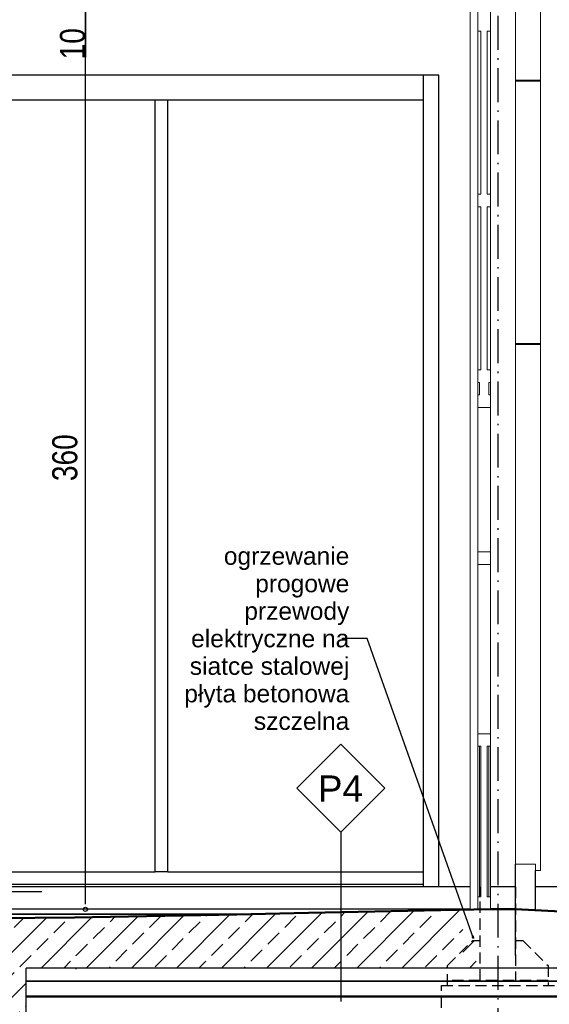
# Model space of a CAD drawing. Extents: x 64462 to 126444, y -56085 to -716.
# Tile 68 of 90: x 121592 to 123703, y -53778 to -49853. Entities that reach past the tile are written whole.
import ezdxf

# ---------------------------------------------------------------- set-up
doc = ezdxf.new("R2010")
doc.units = 0
doc.header["$LTSCALE"] = 11.25
for name, pattern in [('ACAD_ISO10W100', [18.5, 12, -3, 0.5, -3]), ('JIS_02_1.0', [2, 1, -1]), ('JIS_02_2.0', [3, 2, -1])]:
    doc.linetypes.add(name, pattern=pattern)
for name, color, linetype in [('2D- Siatka Modularna', 81, 'ACAD_ISO10W100'), ('_opis', 7, 'Continuous'), ('Budowlane - Chodnik', 7, 'Continuous'), ('Budowlane - Fundamenty - Izolacja Pionowa', 7, 'Continuous'), ('Budowlane - Fundamenty - Izolacja Pozioma', 7, 'Continuous'), ('Budowlane - Opisy', 7, 'Continuous'), ('Budowlane - Wylewka betonowa', 7, 'Continuous'), ('Konstrukcja - Fasada', 7, 'Continuous'), ('Konstrukcja - podkonstrukcja pod panele - belki', 7, 'Continuous'), ('Konstrukcja - podkonstrukcja pod panele - slupy', 7, 'Continuous'), ('Konstrukcja - Płyta - Zbrojenie Rozproszone', 7, 'Continuous'), ('Konstrukcja - slupy myjnia', 7, 'Continuous'), ('Layer1', 7, 'Continuous'), ('Myjnia - podloga', 7, 'Continuous'), ('struktura', 7, 'Continuous'), ('Wymiarowanie - Poziomy', 7, 'Continuous'), ('wypelnienia kryjace', 250, 'Continuous')]:
    doc.layers.add(name, color=color, linetype=linetype)
for name, color, linetype, lineweight in [('a___przekrojowa___0.5', 7, 'Continuous', 50), ('a___widokowa_0.25', 7, 'Continuous', 25), ('a___wymiary', 7, 'Continuous', 18), ('drzwi', 30, 'Continuous', 20)]:
    doc.layers.add(name, color=color, linetype=linetype, lineweight=lineweight)
doc.styles.add('GENERATED_STYLE_2', font='ARIAL.TTF')
doc.styles.add('ROMANS', font='arial.ttf', dxfattribs={"width": 0.8})
doc.styles.get("Standard").update_dxf_attribs({"font": 'arial.ttf', "width": 0.8, "oblique": 15})
doc.dimstyles.new('1_50', dxfattribs={"dimtxt": 100, "dimasz": 21, "dimexe": 0, "dimexo": 0, "dimgap": 0, "dimtad": 0, "dimdec": 0, "dimlfac": 0.1, "dimrnd": 0.5, "dimdsep": 46, "dimtxsty": 'ROMANS', "dimblk": 'k', "dimcen": 0, "dimdle": 1.25, "dimse1": 1, "dimse2": 1, "dimadec": 3, "dimazin": 0, "dimtfac": 0.066667, "dimtdec": 0, "dimtix": 1, "dimtmove": 2, "dimatfit": 3, "dimldrblk": 'k', "dimfxl": 1, "dimtvp": 0.8, "dimtolj": 1, "dimarcsym": 0})
doc.dimstyles.new('GENERATED_STYLE__61', dxfattribs={"dimtxt": 0.18, "dimasz": 4.56, "dimexe": 0.18, "dimexo": 0.0625, "dimgap": 0.09, "dimtad": 0, "dimtih": 1, "dimtoh": 1, "dimdec": 4, "dimzin": 0, "dimdsep": 46, "dimtxsty": 'Standard', "dimcen": 0.09, "dimadec": 0, "dimazin": 0, "dimtfac": 1, "dimtdec": 4, "dimtmove": 0, "dimatfit": 3, "dimldrblk": 'ARROWHEAD_3', "dimfxl": 1, "dimtolj": 1, "dimtzin": 0, "dimarcsym": 0})

# ---------------------------------------------------------------- blocks, each defined once
blk = doc.blocks.new('ARROWHEAD_3')
at = {"linetype": 'Continuous'}
blk.add_line((0, 0), (-1, 0), dxfattribs=at)
at = {"linetype": 'Continuous', "flags": 128}
blk.add_lwpolyline([(-1, 0.2679), (0, 0), (-1, -0.2679)], dxfattribs=at)
blk = doc.blocks.new('k')
at = {"layer": 'Layer1'}
blk.add_line((0, 1.31), (0, -1.22), dxfattribs=at)
blk.add_circle((0, 0), 0.405, dxfattribs=at)
blk = doc.blocks.new('*D5112')
at = {"layer": 'a___wymiary', "color": 0, "lineweight": -2}
blk.add_line((125327.7, -48520.2), (125327.7, -53288.2), dxfattribs=at)
at = {"layer": 'Defpoints', "color": 0}
for p in [(121448.2, -48499.2), (124993.7, -53309.2), (125327.7, -53309.2)]:
    blk.add_point(p, dxfattribs=at)
at = {"layer": 'a___wymiary', "color": 0, "linetype": 'ByBlock', "lineweight": -2, "xscale": 21, "yscale": 21, "zscale": 21}
for p, rotation in [((125327.7, -48499.2), 90), ((125327.7, -53309.2), 270)]:
    blk.add_blockref('k', p, dxfattribs=dict(at, rotation=rotation))
at = {"layer": 'a___wymiary', "color": 0, "insert": (125246, -50904.2), "char_height": 100, "attachment_point": 5, "rotation": 90, "style": 'ROMANS'}
blk.add_mtext('\\A1;481', dxfattribs=at)
blk = doc.blocks.new('*D5113')
at = {"layer": 'a___wymiary', "color": 0, "lineweight": -2}
for p, q in [((125327.7, -53309.2), (125327.7, -53182.9)), ((125327.7, -53330.2), (125327.7, -53378.2))]:
    blk.add_line(p, q, dxfattribs=at)
at = {"layer": 'Defpoints', "color": 0}
for p in [(124993.7, -53309.2), (123191.8, -53399.2), (125327.7, -53399.2)]:
    blk.add_point(p, dxfattribs=at)
at = {"layer": 'a___wymiary', "color": 0, "linetype": 'ByBlock', "lineweight": -2, "xscale": 21, "yscale": 21, "zscale": 21}
for p, rotation in [((125327.7, -53309.2), 90), ((125327.7, -53399.2), 270)]:
    blk.add_blockref('k', p, dxfattribs=dict(at, rotation=rotation))
at = {"layer": 'a___wymiary', "color": 0, "insert": (125276.6, -53209.2), "char_height": 100, "attachment_point": 5, "rotation": 90, "style": 'ROMANS'}
blk.add_mtext('\\A1;9', dxfattribs=at)
blk = doc.blocks.new('*D5116')
at = {"layer": 'a___wymiary', "color": 0, "lineweight": -2}
blk.add_line((125165.4, -49820.2), (125165.4, -53378.2), dxfattribs=at)
at = {"layer": 'Defpoints', "color": 0}
for p in [(123272.3, -49799.2), (123191.8, -53399.2), (125165.4, -53399.2)]:
    blk.add_point(p, dxfattribs=at)
at = {"layer": 'a___wymiary', "color": 0, "linetype": 'ByBlock', "lineweight": -2, "xscale": 21, "yscale": 21, "zscale": 21}
for p, rotation in [((125165.4, -49799.2), 90), ((125165.4, -53399.2), 270)]:
    blk.add_blockref('k', p, dxfattribs=dict(at, rotation=rotation))
at = {"layer": 'a___wymiary', "color": 0, "insert": (125083.7, -51599.2), "char_height": 100, "attachment_point": 5, "rotation": 90, "style": 'ROMANS'}
blk.add_mtext('\\A1;360', dxfattribs=at)
blk = doc.blocks.new('*D5122')
at = {"layer": 'a___wymiary', "color": 0, "lineweight": -2}
blk.add_line((121854, -53378.2), (121854, -49820.2), dxfattribs=at)
at = {"layer": 'Defpoints', "color": 0}
for p in [(121854, -49799.2), (123517.5, -49799.2), (123497.5, -53399.2)]:
    blk.add_point(p, dxfattribs=at)
at = {"layer": 'a___wymiary', "color": 0, "linetype": 'ByBlock', "lineweight": -2, "xscale": 21, "yscale": 21, "zscale": 21}
for p, rotation in [((121854, -49799.2), 90), ((121854, -53399.2), 270)]:
    blk.add_blockref('k', p, dxfattribs=dict(at, rotation=rotation))
at = {"layer": 'a___wymiary', "color": 0, "insert": (121772.3, -51599.2), "char_height": 100, "attachment_point": 5, "rotation": 90, "style": 'ROMANS'}
blk.add_mtext('\\A1;360', dxfattribs=at)
blk = doc.blocks.new('*D5123')
at = {"layer": 'a___wymiary', "color": 0, "lineweight": -2}
for p, q in [((121854, -49778.2), (121854, -49720.2)), ((121854, -49799.2), (121854, -50002.6))]:
    blk.add_line(p, q, dxfattribs=at)
at = {"layer": 'Defpoints', "color": 0}
for p in [(121854, -49699.2), (123517.5, -49699.2), (123517.5, -49799.2)]:
    blk.add_point(p, dxfattribs=at)
at = {"layer": 'a___wymiary', "color": 0, "linetype": 'ByBlock', "lineweight": -2, "xscale": 21, "yscale": 21, "zscale": 21}
for p, rotation in [((121854, -49699.2), 90), ((121854, -49799.2), 270)]:
    blk.add_blockref('k', p, dxfattribs=dict(at, rotation=rotation))
at = {"layer": 'a___wymiary', "color": 0, "insert": (121803, -49949.2), "char_height": 100, "attachment_point": 5, "rotation": 90, "style": 'ROMANS'}
blk.add_mtext('\\A1;10', dxfattribs=at)

msp = doc.modelspace()

# ---------------------------------------------------------------- hatches: boundary and pattern name
at = {"layer": '_opis', "transparency": 33554687}
h = msp.add_hatch(dxfattribs=at)
h.set_pattern_fill('ANSI33-Metric', color=256, scale=20)
h.set_pattern_definition([(45, (-101544.12, 85228.8), (-89.80256, 89.80256), []), (45, (-101454.32, 85228.8), (-89.80256, 89.80256), [63.5, -31.75])])
h.paths.add_polyline_path([(116157.52, -54124.74), (116157.52, -53926.26), (115932.52, -53921.05), (115932.52, -54119.85)])
h.paths.add_polyline_path([(116382.52, -54129.64), (116382.52, -53931.46), (116157.52, -53926.26), (116157.52, -54124.74)])
h.paths.add_polyline_path([(119532.52, -54004.28), (116382.52, -53931.46), (116382.52, -54129.64), (119532.52, -54198.17)])
h.paths.add_polyline_path([(119757.52, -54199.19), (119757.52, -54009.51), (119725.78, -54008.75), (119532.52, -54004.28), (119532.52, -54198.17), (119579.07, -54199.19)])
h.paths.add_polyline_path([(119982.52, -54199.19), (119982.52, -54014.9), (119757.52, -54009.51), (119757.52, -54199.19)])
h.paths.add_polyline_path([(121344.89, -54237.61), (121372.55, -54039.19), (121326.22, -54039.19), (120997.52, -54039.19), (119982.52, -54014.9), (119982.52, -54199.19), (120582.52, -54199.19), (120582.52, -54221.02)])
h.paths.add_polyline_path([(121617.52, -54239.19), (121617.52, -53747.19), (121617.52, -53634.19), (121617.52, -53632.19), (121567.52, -53633.19), (122871.83, -53633.19), (122871.83, -53411.1), (122743.1, -53413.68), (122457.52, -53419.39), (121810.92, -53432.32), (121482.52, -53434.17), (121482.52, -53434.29), (121482.52, -53489.19), (121462.52, -53489.19), (121449.24, -53489.19), (121417.52, -53716.71), (121417.52, -54039.19), (121372.55, -54039.19), (121344.89, -54237.61), (121417.52, -54239.19)])
h.paths.add_polyline_path([(123357.52, -53563.09), (123357.52, -53401.39), (122871.83, -53411.1), (122871.83, -53633.19), (123297.43, -53633.19), (123297.43, -53623.19)])
h.paths.add_polyline_path([(123427.41, -53633.19), (123427.41, -53523.19), (123397.43, -53523.19), (123357.52, -53563.09), (123357.52, -53633.19)])

# ---------------------------------------------------------------- linework, layer by layer
at = {"layer": '2D- Siatka Modularna'}
msp.add_line((123497.52, -46716.76), (123497.52, -55087.71), dxfattribs=at)
at = {"layer": 'a___przekrojowa___0.5'}
for p, q in [((122743.1, -53413.68), (123467.52, -53399.19)), ((123567.52, -53399.19), (123467.52, -53399.19)), ((123980.85, -53419.85), (123567.52, -53399.19)), ((121462.52, -53434.29), (121810.92, -53432.32)), ((121810.92, -53432.32), (122457.52, -53419.39)), ((122457.52, -53419.39), (122743.1, -53413.68)), ((121617.52, -53747.19), (124467.86, -53747.19))]:
    msp.add_line(p, q, dxfattribs=at)
at = {"layer": 'a___widokowa_0.25', "linetype": 'JIS_02_2.0', "ltscale": 2}
for p, q in [((123427.4, -53683.19), (123427.43, -53309.19)), ((123567.43, -53309.19), (123567.43, -53683.19)), ((123297.43, -53623.19), (123397.43, -53523.19)), ((123397.43, -53523.19), (123427.43, -53523.19)), ((123567.43, -53523.19), (123597.43, -53523.19)), ((123597.43, -53523.19), (123697.43, -53623.19)), ((123297.43, -53703.19), (123297.43, -53623.19)), ((123697.43, -53623.19), (123697.43, -53703.19)), ((123697.43, -53683.19), (123297.43, -53683.19)), ((123272.77, -54399.19), (123272.77, -53703.19)), ((123272.77, -53703.19), (123722.77, -53703.19))]:
    msp.add_line(p, q, dxfattribs=at)
at = {"layer": 'a___widokowa_0.25'}
msp.add_line((126443.67, -53309.19), (123647.52, -53309.19), dxfattribs=at)
at = {"layer": 'a___widokowa_0.25', "linetype": 'JIS_02_1.0'}
msp.add_lwpolyline([(124567.52, -53686.19, 2, 2, 0), (121617.52, -53686.19, 0, 0, 0)], format="xyseb", dxfattribs=at)
at = {"layer": 'Budowlane - Chodnik'}
msp.add_line((123647.52, -53402.19), (123647.52, -53309.19), dxfattribs=at)
at = {"layer": 'Budowlane - Fundamenty - Izolacja Pionowa'}
msp.add_line((123647.52, -53309.19), (123647.52, -53244.19), dxfattribs=at)
at = {"layer": 'Budowlane - Fundamenty - Izolacja Pozioma'}
for p, q in [((121817.52, -53585.19), (121817.52, -53583.19)), ((124567.52, -53633.19), (121617.52, -53633.19)), ((124567.52, -53685.19), (121617.52, -53685.19))]:
    msp.add_line(p, q, dxfattribs=at)
at = {"layer": 'Budowlane - Opisy'}
for p, q in [((122696.83, -52916.63), (122871.83, -52741.63)), ((122871.83, -52741.63), (123046.83, -52916.63)), ((122871.83, -53091.63), (122696.83, -52916.63)), ((123046.83, -52916.63), (122871.83, -53091.63)), ((122871.83, -53091.63), (122871.83, -53766.58))]:
    msp.add_line(p, q, dxfattribs=at)
at = {"layer": 'Budowlane - Wylewka betonowa'}
for p, q in [((123387.52, -53309.19), (112397.52, -53309.19)), ((123567.52, -53309.19), (123467.52, -53309.19)), ((123567.52, -53399.19), (123567.52, -53309.19)), ((123567.52, -53489.19), (123567.52, -53399.19)), ((121617.52, -54239.19), (121617.52, -53633.19)), ((121817.52, -53637.19), (121817.52, -53635.19)), ((124467.86, -53685.19), (121617.52, -53685.19))]:
    msp.add_line(p, q, dxfattribs=at)
at = {"layer": 'drzwi'}
for p, q in [((123387.52, -49799.19), (123387.52, -53399.19)), ((123417.52, -49899.19), (123417.52, -49799.19)), ((123467.52, -49899.19), (123467.52, -49799.19)), ((123567.52, -49799.19), (123567.52, -53219.19)), ((123667.52, -49799.19), (123667.52, -53244.19)), ((123417.52, -50549.19), (123417.52, -49899.19)), ((123430.02, -49899.19), (123417.52, -49899.19)), ((123430.02, -50549.19), (123430.02, -49899.19)), ((123467.52, -49899.19), (123455.02, -49899.19)), ((123455.02, -50549.19), (123455.02, -49899.19)), ((123467.52, -50549.19), (123467.52, -49899.19)), ((123417.52, -50599.19), (123417.52, -50549.19)), ((123430.02, -50549.19), (123417.52, -50549.19)), ((123467.52, -50549.19), (123455.02, -50549.19)), ((123467.52, -50599.19), (123467.52, -50549.19)), ((123417.52, -51249.19), (123417.52, -50599.19)), ((123430.02, -50599.19), (123417.52, -50599.19)), ((123430.02, -51249.19), (123430.02, -50599.19)), ((123467.52, -50599.19), (123455.02, -50599.19)), ((123455.02, -51249.19), (123455.02, -50599.19)), ((123467.52, -51249.19), (123467.52, -50599.19)), ((123417.52, -51299.19), (123417.52, -51249.19)), ((123430.02, -51249.19), (123417.52, -51249.19)), ((123467.52, -51249.19), (123455.02, -51249.19)), ((123467.52, -51299.19), (123467.52, -51249.19)), ((123417.52, -51349.19), (123417.52, -51299.19)), ((123423.77, -51299.19), (123417.52, -51299.19)), ((123423.77, -51349.19), (123423.77, -51299.19)), ((123461.27, -51349.19), (123461.27, -51299.19)), ((123467.52, -51299.19), (123461.27, -51299.19)), ((123467.52, -51349.19), (123467.52, -51299.19)), ((123417.52, -51399.19), (123417.52, -51349.19)), ((123423.77, -51349.19), (123417.52, -51349.19)), ((123467.52, -51349.19), (123461.27, -51349.19)), ((123467.52, -51399.19), (123467.52, -51349.19)), ((123417.52, -51974.7), (123417.52, -51399.19)), ((123467.52, -51399.19), (123417.52, -51399.19)), ((123467.52, -51974.7), (123467.52, -51399.19)), ((123417.52, -52024.7), (123417.52, -51974.7)), ((123467.52, -51974.7), (123417.52, -51974.7)), ((123467.52, -52024.7), (123467.52, -51974.7)), ((123417.52, -52699.19), (123417.52, -52024.7)), ((123467.52, -52024.7), (123417.52, -52024.7)), ((123467.52, -52699.19), (123467.52, -52024.7)), ((123417.52, -52749.19), (123417.52, -52699.19)), ((123467.52, -52699.19), (123417.52, -52699.19)), ((123467.52, -52749.19), (123467.52, -52699.19)), ((123417.52, -53349.19), (123417.52, -52749.19)), ((123430.02, -52749.19), (123417.52, -52749.19)), ((123423.77, -53349.19), (123423.77, -52749.19)), ((123430.02, -52899.19), (123430.02, -52749.19)), ((123455.02, -52899.19), (123455.02, -52749.19)), ((123467.52, -52749.19), (123455.02, -52749.19)), ((123461.27, -53349.19), (123461.27, -52749.19)), ((123467.52, -53349.19), (123467.52, -52749.19)), ((123430.02, -53049.19), (123430.02, -52899.19)), ((123455.02, -53049.19), (123455.02, -52899.19)), ((123430.02, -53199.19), (123430.02, -53049.19)), ((123455.02, -53199.19), (123455.02, -53049.19)), ((123430.02, -53349.19), (123430.02, -53199.19)), ((123455.02, -53349.19), (123455.02, -53199.19)), ((123567.52, -53219.19), (123647.52, -53219.19)), ((123647.52, -53219.19), (123647.52, -53244.19)), ((123647.52, -53244.19), (123667.52, -53244.19)), ((123417.52, -53399.19), (123417.52, -53349.19)), ((123430.02, -53349.19), (123417.52, -53349.19)), ((123467.52, -53349.19), (123455.02, -53349.19)), ((123467.52, -53399.19), (123467.52, -53349.19)), ((123417.52, -53399.19), (123387.52, -53399.19)), ((123467.52, -53399.19), (123417.52, -53399.19))]:
    msp.add_line(p, q, dxfattribs=at)
at = {"layer": 'Konstrukcja - Fasada'}
for p, q in [((122132.52, -53249.19), (122132.52, -50174.19)), ((122182.52, -53249.19), (122182.52, -50174.19)), ((120982.52, -53249.19), (122132.52, -53249.19)), ((122182.52, -53249.19), (122132.52, -53249.19)), ((122182.52, -53249.19), (123200.67, -53249.19)), ((123260.67, -53249.19), (123262.14, -53249.19)), ((120957.52, -53299.19), (122157.52, -53299.19)), ((122157.52, -53299.19), (123200.67, -53299.19)), ((123260.67, -53299.19), (123262.14, -53299.19))]:
    msp.add_line(p, q, dxfattribs=at)
at = {"layer": 'Konstrukcja - podkonstrukcja pod panele - belki'}
for p, q in [((123262.14, -50074.19), (119852.9, -50074.19)), ((123200.67, -50174.19), (119914.37, -50174.19))]:
    msp.add_line(p, q, dxfattribs=at)
at = {"layer": 'Konstrukcja - podkonstrukcja pod panele - slupy'}
msp.add_line((123567.52, -53309.19), (123567.52, -53219.19), dxfattribs=at)
at = {"layer": 'Konstrukcja - Płyta - Zbrojenie Rozproszone'}
for p, q in [((123387.52, -53399.19), (112477.52, -53399.19)), ((123567.52, -53583.19), (123567.52, -53399.19)), ((122457.52, -53419.39), (113457.52, -53419.39)), ((123567.52, -53583.19), (123567.52, -53489.19))]:
    msp.add_line(p, q, dxfattribs=at)
at = {"layer": 'Konstrukcja - slupy myjnia'}
for p, q in [((123200.67, -53309.19), (123200.67, -50074.19)), ((123262.14, -53309.19), (123262.14, -50074.19))]:
    msp.add_line(p, q, dxfattribs=at)
at = {"layer": 'Myjnia - podloga'}
for q in [(113457.52, -53419.19), (122457.52, -53419.39)]:
    msp.add_line((122457.52, -53419.19), q, dxfattribs=at)
at = {"layer": 'struktura'}
msp.add_line((124467.86, -53687.19), (121617.52, -53687.19), dxfattribs=at)
msp.add_line((124467.86, -53687.19), (121617.52, -53687.19), dxfattribs=at)
at = {"layer": 'Wymiarowanie - Poziomy'}
msp.add_line((121679.7, -53329.86), (121128.38, -53329.86), dxfattribs=at)
at = {"layer": 'wypelnienia kryjace'}
for p, q in [((123567.52, -50094.19), (123667.52, -50094.19)), ((123567.52, -50097.19), (123667.52, -50097.19)), ((123567.52, -51144.19), (123667.52, -51144.19)), ((123567.52, -51147.19), (123667.52, -51147.19))]:
    msp.add_line(p, q, dxfattribs=at)

# ---------------------------------------------------------------- texts
at = {"layer": 'Budowlane - Opisy', "insert": (122905.65, -52320.42), "char_height": 70, "width": 751.6756, "attachment_point": 6, "line_spacing_factor": 0.93983, "style": 'GENERATED_STYLE_2'}
msp.add_mtext('ogrzewanie progowe przewody elektryczne na siatce stalowej płyta betonowa szczelna', dxfattribs=at)
at = {"layer": 'Budowlane - Opisy', "insert": (122959.9, -52970.82), "char_height": 105, "attachment_point": 9, "style": 'GENERATED_STYLE_2'}
msp.add_mtext('P4', dxfattribs=at)

# ---------------------------------------------------------------- dimensions: what is measured, and where the dimension line sits
at = {"layer": 'a___wymiary'}
dim = msp.add_linear_dim(base=(125327.69, -53309.19), p1=(121448.18, -48499.18), p2=(124993.74, -53309.19), angle=90, dimstyle='1_50', dxfattribs=at)
dim.commit()
dim.dimension.update_dxf_attribs({"geometry": '*D5112', "text_midpoint": (125246, -50904.18)})
for base, p1, p2, picture, middle in [((121854.03, -49699.19), (123517.52, -49799.19), (123517.52, -49699.19), '*D5123', (121854.03, -49949.19)), ((125327.69, -53399.19), (124993.74, -53309.19), (123191.84, -53399.19), '*D5113', (125327.69, -53209.19))]:
    dim = msp.add_linear_dim(base=base, p1=p1, p2=p2, angle=90, dimstyle='1_50', override={"dimtmove": 1}, dxfattribs=at)
    dim.commit()
    dim.dimension.update_dxf_attribs({"geometry": picture, "text_midpoint": middle, "dimtype": 160})
for base, p1, p2, picture, middle in [((121854.03, -49799.19), (123497.52, -53399.19), (123517.52, -49799.19), '*D5122', (121772.28, -51599.19)), ((125165.41, -53399.19), (123272.26, -49799.19), (123191.84, -53399.19), '*D5116', (125083.66, -51599.19))]:
    dim = msp.add_linear_dim(base=base, p1=p1, p2=p2, angle=90, dimstyle='1_50', override={"dimtmove": 1}, dxfattribs=at)
    dim.commit()
    dim.dimension.update_dxf_attribs({"geometry": picture, "text_midpoint": middle})

# ---------------------------------------------------------------- leaders
at = {"layer": 'Budowlane - Opisy', "annotation_type": 0, "has_hookline": 1, "hookline_direction": 1, "text_width": 647.24}
msp.add_leader([(123400.55, -53515.74), (122976.41, -52320.42), (122875.6, -52320.42)], dimstyle='GENERATED_STYLE__61', override={"dimasz": 10}, dxfattribs=at)

doc.saveas('drawing.dxf')
